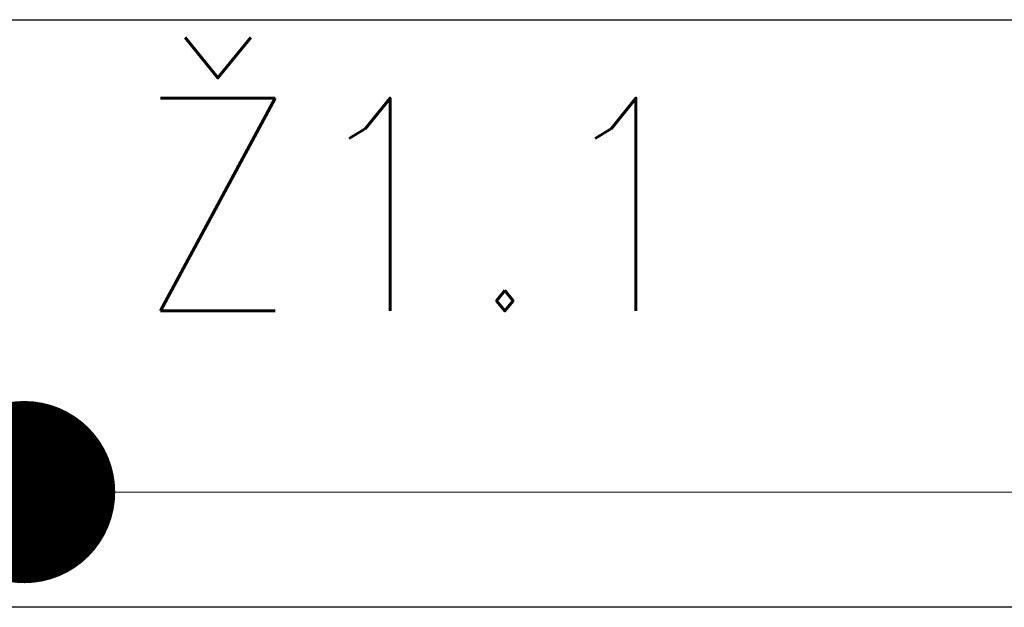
# Model space of a CAD drawing. Header units: inches. Extents: x 34737 to 291769, y 4926 to 74566.
# Tile 94 of 256: x 252309 to 252741, y 31257 to 31515. Entities that reach past the tile are written whole.
import ezdxf

# ---------------------------------------------------------------- set-up
doc = ezdxf.new("R2010")
doc.units = ezdxf.units.IN
doc.header["$LTSCALE"] = 300
doc.layers.add('!_A_52_NOVÉ KCIE', color=7, linetype='Continuous', lineweight=13, true_color=0xa30000)
doc.layers.add('IS_04_ELEKTRO', color=10, linetype='_EL_VEDENI_NN_NADZ', lineweight=13)
doc.styles.add('ROMANS', font='romans.shx', dxfattribs={"width": 0.8})
doc.linetypes.add('_EL_VEDENI_NN_NADZ', pattern='A,0.39,-0.59,[109,cadkon.shx,S=0.2,R=0,X=0,Y=0],-1.97,0.39,-0.39', length=3.73)

msp = doc.modelspace()

# ---------------------------------------------------------------- linework, layer by layer
at = {"layer": '!_A_52_NOVÉ KCIE', "color": 7, "lineweight": -3}
msp.add_lwpolyline([(252057.13, 31515.32), (254307.13, 31515.32), (254307.13, 31257.32), (252057.13, 31257.32)], close=True, dxfattribs=at)
at = {"layer": 'IS_04_ELEKTRO', "color": 4, "linetype": 'Continuous'}
msp.add_line((252310.62, 31307.9), (255319.17, 31307.9), dxfattribs=at)
at = {"layer": 'IS_04_ELEKTRO', "color": 4, "linetype": 'Continuous', "const_width": 40}
msp.add_lwpolyline([(252290.62, 31307.9, 1), (252330.62, 31307.9, 1)], format="xyb", close=True, dxfattribs=at)

# ---------------------------------------------------------------- texts
at = {"lineweight": -3, "style": 'ROMANS', "width": 0.9}
msp.add_text('Ž1.1', height=93.41, dxfattribs=at).set_placement((252359.73, 31387.47))

doc.saveas('drawing.dxf')
